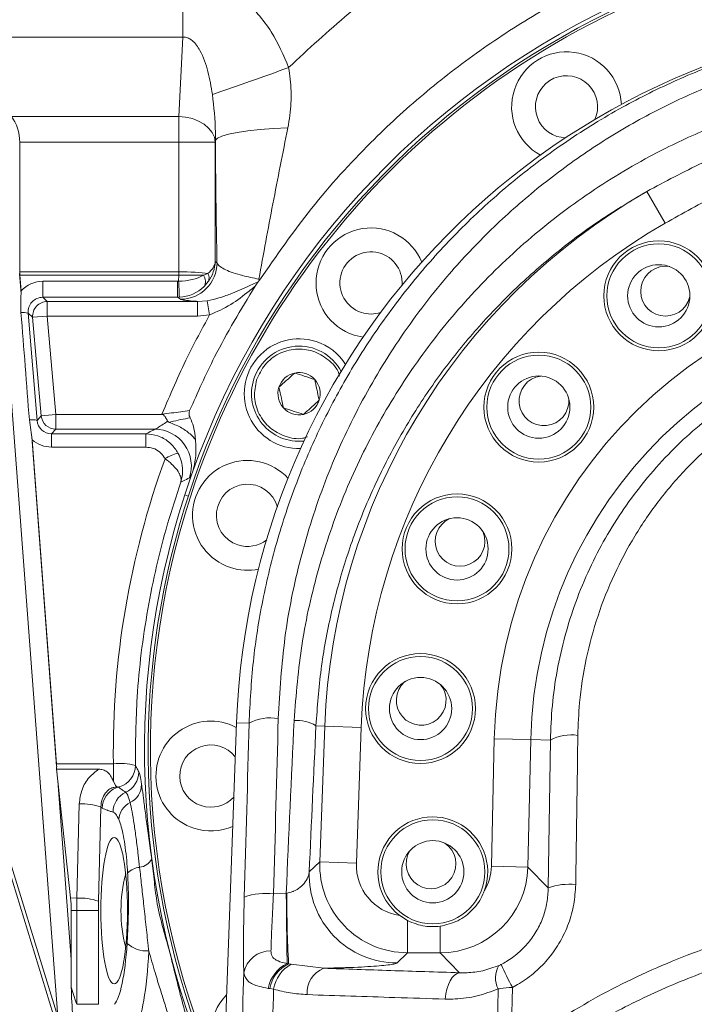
# Model space of a CAD drawing. Header units: millimetres. Extents: x 0 to 16820, y 0 to 11880.
# Tile 108 of 122: x 13570 to 13662, y 8200 to 8334. Entities that reach past the tile are written whole.
import ezdxf

# ---------------------------------------------------------------- set-up
doc = ezdxf.new("R2010")
doc.units = ezdxf.units.MM
doc.header["$LTSCALE"] = 20
doc.linetypes.add('PHANTOM', pattern=[12.7, 6.35, -1.27, 1.27, -1.27, 1.27, -1.27])

msp = doc.modelspace()

# ---------------------------------------------------------------- linework, layer by layer
at = {"color": 8, "linetype": 'Continuous', "lineweight": 0}
for p, q in [((13592.57, 8340.03), (13592.57, 8331.75)), ((13592.57, 8331.75), (13560.69, 8331.75)), ((13592, 8320.93), (13592.57, 8331.75)), ((13569.14, 8320.93), (13592, 8320.93)), ((13592, 8320.93), (13592, 8317.39)), ((13592, 8317.39), (13570.29, 8317.39)), ((13596.99, 8317.39), (13592, 8317.39)), ((13592, 8299.71), (13592, 8317.39)), ((13597.01, 8317.66), (13596.99, 8317.39)), ((13596.99, 8317.39), (13596.99, 8301.11)), ((13658.44, 8306.34), (13655.94, 8310.67)), ((13596.99, 8301.11), (13597.23, 8300.95)), ((13570.29, 8299.71), (13592, 8299.71)), ((13592, 8299.71), (13592, 8299.23)), ((13592, 8299.71), (13592, 8299.23)), ((13592, 8299.23), (13570.31, 8299.23)), ((13573.43, 8298.41), (13573.43, 8296.22)), ((13573.43, 8298.41), (13591.84, 8298.41)), ((13591.84, 8298.41), (13591.84, 8296.22)), ((13591.99, 8298.42), (13592, 8299.23)), ((13595.4, 8299.23), (13596, 8299.49)), ((13596.05, 8298.38), (13595.47, 8297.7)), ((13573.43, 8296.22), (13574.04, 8295.66)), ((13591.84, 8296.22), (13573.43, 8296.22)), ((13574.04, 8293.67), (13574.04, 8295.66)), ((13574.04, 8295.66), (13594.59, 8295.66)), ((13592.24, 8295.96), (13591.84, 8296.22)), ((13594.59, 8295.66), (13595.87, 8295.76)), ((13594.59, 8293.67), (13594.59, 8295.66)), ((13596.22, 8293.81), (13595.87, 8295.76)), ((13572.05, 8293.49), (13571.43, 8294.06)), ((13571.43, 8294.06), (13572.66, 8279.41)), ((13572.05, 8293.49), (13574.04, 8293.67)), ((13573.23, 8280.03), (13572.05, 8293.49)), ((13594.59, 8293.67), (13574.04, 8293.67)), ((13574.04, 8293.67), (13575.22, 8280.2)), ((13596.22, 8293.81), (13594.59, 8293.67)), ((13572.66, 8279.41), (13573.23, 8280.03)), ((13573.23, 8280.03), (13575.22, 8280.2)), ((13575.22, 8278.2), (13575.22, 8280.2)), ((13575.22, 8280.2), (13589.86, 8280.2)), ((13575.22, 8278.2), (13574.64, 8277.57)), ((13574.64, 8277.57), (13587.52, 8277.57)), ((13574.64, 8275.76), (13574.64, 8277.57)), ((13587.52, 8275.76), (13587.52, 8277.57)), ((13587.52, 8275.76), (13574.64, 8275.76)), ((13592.84, 8269.23), (13593.31, 8269.08)), ((13601.61, 8238.06), (13599.9, 8238.12)), ((13610.75, 8237.72), (13611.96, 8237.68)), ((13611.28, 8219.14), (13611.96, 8237.68)), ((13616.95, 8237.5), (13611.96, 8237.68)), ((13616.95, 8237.5), (13616.27, 8218.96)), ((13634.71, 8218.54), (13635.1, 8235.94)), ((13640.09, 8235.83), (13635.1, 8235.94)), ((13640.09, 8235.83), (13639.7, 8218.43)), ((13642.78, 8235.77), (13640.09, 8235.83)), ((13642.49, 8215.57), (13642.78, 8235.77)), ((13575.32, 8232.54), (13583.08, 8232.54)), ((13583.08, 8230.14), (13583.08, 8232.54)), ((13583.8, 8229.34), (13583.45, 8229.24)), ((13578.1, 8214.18), (13578.41, 8227.04)), ((13581.36, 8226.63), (13581.05, 8213.77)), ((13609.83, 8217.75), (13611.28, 8219.14)), ((13611.28, 8219.14), (13616.27, 8218.96)), ((13639.7, 8218.43), (13634.71, 8218.54)), ((13639.7, 8218.43), (13642.49, 8215.57)), ((13604.95, 8214.75), (13606.69, 8214.82)), ((13606.69, 8214.82), (13606.77, 8214.84)), ((13577.22, 8214.21), (13578.1, 8214.18)), ((13577.32, 8212.47), (13578.08, 8212.47)), ((13578.08, 8212.47), (13581.03, 8212.47)), ((13578.08, 8199.68), (13578.08, 8212.47)), ((13581.03, 8212.47), (13581.03, 8199.68)), ((13623.25, 8206.72), (13623.25, 8211.12)), ((13627.72, 8206.72), (13627.72, 8210.34)), ((13623.25, 8206.72), (13621.81, 8205.32)), ((13627.72, 8206.72), (13623.25, 8206.72)), ((13630.37, 8204), (13627.72, 8206.72)), ((13606.82, 8205.25), (13607.01, 8205.22)), ((13607.01, 8205.22), (13607.36, 8205.15)), ((13607.36, 8205.15), (13611.83, 8204.61)), ((13604.43, 8201.83), (13604.24, 8201.86)), ((13604.97, 8201.74), (13604.43, 8201.83)), ((13635.45, 8193.17), (13635.65, 8201.8)), ((13637.58, 8202), (13637.38, 8193.17)), ((13578.08, 8199.68), (13581.03, 8199.68))]:
    msp.add_line(p, q, dxfattribs=at)
at = {"color": 7, "linetype": 'Continuous', "lineweight": 0}
for p, q in [((13570.29, 8317.39), (13570.29, 8299.71)), ((13643.67, 8318.2), (13644.84, 8317.99)), ((13542.64, 8303.34), (13594.65, 8133.81)), ((13567.85, 8299.47), (13575.48, 8197.99)), ((13570.48, 8296.72), (13570.27, 8299.47)), ((13570.31, 8299.23), (13570.47, 8297.1)), ((13602.43, 8297.73), (13602.82, 8298.27)), ((13603.06, 8298.57), (13602.82, 8298.27)), ((13615.95, 8291.05), (13617.19, 8290.77)), ((13588.74, 8278.2), (13575.22, 8278.2)), ((13575.33, 8232.22), (13571.95, 8277.17)), ((13571.99, 8276.77), (13575.32, 8232.54)), ((13558.32, 8253.67), (13575.48, 8197.99)), ((13599.9, 8238.12), (13588.43, 7924.47)), ((13575.31, 8231.82), (13577.22, 8214.21)), ((13577.32, 8205.82), (13575.49, 8230.18)), ((13583.08, 8230.14), (13583.39, 8229.55)), ((13577.32, 8212.47), (13577.32, 8202.04)), ((13622.19, 8211.79), (13623.25, 8211.12))]:
    msp.add_line(p, q, dxfattribs=at)
at = {"color": 8, "linetype": 'Continuous', "lineweight": 0, "flags": 128}
for points in [[(13596.99, 8317.39), (13596.87, 8318.07), (13596.56, 8318.72), (13596.09, 8319.32), (13595.47, 8319.85), (13594.72, 8320.29), (13593.87, 8320.62), (13592.95, 8320.84), (13592, 8320.93)], [(13606.91, 8319.35), (13604.96, 8319.26), (13603.13, 8319.13), (13601.46, 8318.95), (13600, 8318.74), (13598.8, 8318.5), (13597.88, 8318.23), (13597.28, 8317.95), (13597.01, 8317.66)], [(13606.82, 8205.25), (13606.81, 8205.9), (13606.79, 8206.74), (13606.78, 8207.76), (13606.76, 8208.95), (13606.74, 8210.27), (13606.72, 8211.71), (13606.71, 8213.23), (13606.69, 8214.82)], [(13628.42, 8200.4), (13628.5, 8201.1), (13628.64, 8201.76), (13628.84, 8202.37), (13629.08, 8202.91), (13629.37, 8203.35), (13629.68, 8203.68), (13630.02, 8203.9), (13630.37, 8204)], [(13577.32, 8202.04), (13577.97, 8200), (13578.08, 8199.68)]]:
    msp.add_lwpolyline(points, dxfattribs=at)
at = {"color": 7, "linetype": 'Continuous', "lineweight": 0}
for centre, radius in [((13657.58, 8296.43), 7.5), ((13657.58, 8296.43), 4.25), ((13641.19, 8281.23), 7.5), ((13641.19, 8281.23), 4.25), ((13630.02, 8261.87), 7.5), ((13630.02, 8261.87), 4.25), ((13625.04, 8240.07), 7.5), ((13625.04, 8240.07), 4.25), ((13626.71, 8217.78), 4.25)]:
    msp.add_circle(centre, radius, dxfattribs=at)
at = {"color": 8, "linetype": 'Continuous', "lineweight": 0}
for centre in [(13657.58, 8296.43), (13641.19, 8281.23), (13630.02, 8261.87), (13625.04, 8240.07), (13626.71, 8217.78)]:
    msp.add_circle(centre, 7.1, dxfattribs=at)
at = {"color": 7, "linetype": 'Continuous', "lineweight": 30}
for centre, radius, start, end in [((13699.83, 7139.47), 2337.88, 300, 180), ((12604.83, 7139.47), 1242.88, 23.09425, 81.90575)]:
    msp.add_arc(centre, radius, start, end, dxfattribs=at)
at = {"color": 7, "linetype": 'PHANTOM', "lineweight": 30}
msp.add_arc((13699.83, 7139.47), 1536.4, 353.21587, 126.78413, dxfattribs=at)
at = {"color": 7, "linetype": 'Continuous', "lineweight": 0}
for centre, radius, start, end in [((13699.83, 8234.47), 112.5, 342, 162), ((13699.83, 8234.47), 112, 335.328, 204.672), ((13699.83, 8234.47), 111.7, 335.6347, 162), ((13699.83, 8234.47), 100, 2.0935, 177.9065), ((13644.98, 8322.24), 7.5, 2.3297, 241.6703), ((13644.98, 8322.24), 4.25, 335.8872, 252), ((13618.27, 8298.19), 7.5, 22.3297, 252), ((13618.27, 8298.19), 4.25, 355.8872, 252), ((13658.51, 8297.06), 3.4, 80.4416, 347.2727), ((13618.27, 8298.19), 4.25, 252, 288.1128), ((13608.45, 8283.06), 7.5, 72, 271.6703), ((13608.45, 8283.06), 7.5, 32.3297, 72), ((13608.45, 8283.06), 6.5, 27.8918, 162), ((13608.45, 8283.06), 6.5, 162, 276.1082), ((13608.45, 8283.06), 2.89, 102, 162), ((13608.45, 8283.06), 2.89, 42, 102), ((13608.45, 8283.06), 2.89, 342, 42), ((13641.9, 8282.1), 3.4, 97.5845, 4.4155), ((13608.45, 8283.06), 2.89, 162, 222), ((13608.45, 8283.06), 2.89, 282, 342), ((13608.45, 8283.06), 2.89, 222, 282), ((13601.4, 8266.45), 7.5, 42.3297, 252), ((13601.4, 8266.45), 4.25, 15.8872, 252), ((13699.83, 8234.47), 112.5, 162, 205.1726), ((13699.83, 8234.47), 111.7, 162, 204.3653), ((13630.43, 8262.91), 3.4, 114.7273, 21.5584), ((13601.4, 8266.45), 4.25, 252, 308.1128), ((13601.4, 8266.45), 7.5, 252, 281.6703), ((13625.13, 8241.19), 3.4, 131.8702, 38.7013), ((13596.39, 8230.85), 7.5, 62.3462, 252), ((13596.39, 8230.85), 4.25, 38.3185, 252), ((13596.39, 8230.85), 4.25, 252, 317.4946), ((13626.71, 8217.78), 7.5, 339.3731, 232.9418), ((13596.39, 8230.85), 7.5, 252, 293.4669), ((13626.47, 8218.87), 3.4, 149.013, 55.8441), ((13603.89, 8212.47), 19.77, 165.3295, 194.6705), ((13603.87, 8195.69), 7.5, 135.2627, 220.5504)]:
    msp.add_arc(centre, radius, start, end, dxfattribs=at)
at = {"color": 8, "linetype": 'Continuous', "lineweight": 0}
for centre, radius, start, end in [((13499.89, 8614.53), 306.27, 288.408, 290.4757), ((13699.83, 8234.47), 87.93, 119.9393, 177.9065), ((13699.83, 8234.47), 82.94, 119.9393, 177.9065), ((13592.23, 8300.96), 5.01, 270.1443, 359.8993), ((13465.39, 8291.51), 126.79, 2.1328, 3.1225), ((13594.23, 8298.41), 1.42, 330.131, 35.1243), ((13594.95, 8298.88), 1.21, 335.4797, 30.3071), ((13699.83, 8234.47), 64.74, 1.3082, 178.6918), ((13574.05, 8293.66), 2, 90.0912, 184.9088), ((13570.77, 8291.91), 2.25, 73.1087, 97.9145), ((13699.83, 8234.47), 59.75, 1.3082, 178.6918), ((13571.96, 8276.98), 2.53, 73.9835, 98.083), ((13575.22, 8280.21), 2, 185.0733, 269.9267), ((13588.72, 8273.2), 5.01, 340.9535, 89.7894), ((13593.67, 8268.46), 6.73, 105.2759, 121.5859), ((13604.56, 8232.57), 6.23, 80.3783, 118.2983), ((13608.22, 8233.69), 4.76, 57.821, 95.5258), ((13645.66, 8230.2), 6.27, 82.0813, 117.3022), ((13583.9, 8223.55), 9.02, 76.0149, 95.1779), ((13583.07, 8232.27), 3.01, 285.9553, 0.6284), ((13583.54, 8231.38), 3, 294.104, 1.0885), ((13584.16, 8229.74), 2.77, 295.6026, 359.3315), ((13584.58, 8226.42), 3.04, 111.7872, 179.3119), ((13586.06, 8225.9), 3.03, 115.2866, 179.5957), ((13581.86, 8229.09), 1.6, 5.5644, 16.9295), ((13578.78, 8218.97), 8.08, 71.3889, 92.6188), ((13586.8, 8224.63), 2.99, 118.8408, 174.6559), ((13581.75, 8226.85), 0.447, 210.3243, 242.4258), ((13586.44, 8220.46), 2.08, 276.118, 334.2821), ((13586.87, 8215.83), 2.56, 94.48, 135.8325), ((13621.85, 8217.35), 12.02, 178.0971, 269.8094), ((13603.81, 8206.56), 8.27, 82.0743, 110.1725), ((13777.44, 8214.26), 170.67, 179.8067, 183.0358), ((13645.31, 8208.06), 8.02, 83.3928, 110.5509), ((13648.05, 8212.47), 69.98, 178.5951, 180.0027), ((13578.47, 8206.11), 8.08, 71.3862, 92.6191), ((13634.14, 8212.47), 53.11, 178.5951, 180.0027), ((13587.62, 8210.92), 3.95, 227.482, 274.1323), ((13604.53, 8203.28), 3.7, 88.7807, 168.9401), ((13608.85, 8201.02), 4.69, 115.7452, 169.6752), ((13609.07, 8200.99), 4.71, 115.9057, 169.697), ((13609.62, 8201.02), 4.71, 118.7583, 171.1596), ((13613.1, 8201.31), 3.54, 111.0065, 184.9508), ((13638.47, 8203.29), 3.2, 148.0926, 207.9132), ((13685.3, 8227.23), 53.98, 204.1718, 207.8637)]:
    msp.add_arc(centre, radius, start, end, dxfattribs=at)
at = {"color": 7, "linetype": 'Continuous', "lineweight": 0}
for centre, major_axis, ratio, start_param, end_param in [((13566.38, 8317.39), (0, 5), 0.781286, 4.712389, 5.497787), ((13574.19, 8299.71), (0, 5), 0.781286, 1.570797, 1.666789), ((13566.6, 8327.58), (-22.45, 285.69), 0.004318, 4.542904, 4.594742), ((13572.99, 8232.25), (0, 3), 0.781286, 4.567599, 4.808382), ((15279.88, 8232.25), (1775.36, -0.41), 0.001674, 3.424927, 3.436275), ((13563.15, 8212.47), (0, 15.11), 0.938259, 4.712389, 4.827845)]:
    msp.add_ellipse(centre, major_axis=major_axis, ratio=ratio, start_param=start_param, end_param=end_param, dxfattribs=at)
at = {"color": 8, "linetype": 'Continuous', "lineweight": 0}
for centre, major_axis, ratio, start_param, end_param in [((13592, 8301.11), (5, 0.23), 0.577849, 5.611742, 6.204505), ((13592, 8301.11), (4.41, 2.44), 0.962741, 5.168857, 5.76162), ((13592, 8299.23), (5, -0.03), 0.096064, 0.645611, 1.571284), ((13591.48, 8195.37), (-0.53, -104.33), 0.095845, 3.141835, 3.142076), ((13573.43, 8294.42), (3.83, 1.16), 0.995826, 1.274523, 2.109152), ((13591.85, 8301.4), (2.84, 0.97), 0.994796, 4.380812, 4.431104), ((13592.01, 8301.11), (5, 0.21), 0.53743, 4.686664, 5.433263), ((13592, 8299.23), (5, 0), 0.000222, 0.82468, 1.571038), ((13591.48, 8195.37), (0.52, 103.86), 0.048143, 0.000242, 0.000484), ((13592.01, 8301.11), (4.42, 2.43), 0.959131, 4.244115, 4.990714), ((13573.43, 8294.23), (1.96, 0.44), 0.99222, 1.348697, 3.00543), ((13591.85, 8301.21), (4.52, 2.14), 0.99658, 4.268968, 4.31926), ((13574.66, 8279.59), (0.91, 1.8), 0.988272, 2.12456, 3.606973), ((13574.66, 8279.78), (1.72, 3.63), 0.994568, 2.857409, 3.580983), ((13699.83, 8234.16), (0, 116.76), 0.999987, 1.22088, 1.584734), ((13577.19, 8154.61), (15.25, 416), 0.052373, 4.85835, 4.916266), ((13581.18, 8154.47), (15.25, 420), 0.051875, 4.858314, 4.91623), ((13626.14, 8154.47), (15.28, 420), 0.052, 1.371415, 1.428495), ((13629.13, 8154.36), (15.29, 417), 0.052373, 1.371442, 1.42011), ((13623.27, 8218.72), (8.64, 8.33), 0.999522, 2.339346, 3.943839), ((13623.27, 8218.72), (-5.05, -4.87), 0.997161, 5.480939, 6.933325), ((13627.7, 8218.72), (-8.39, 8.59), 0.99955, 2.36895, 3.914236), ((13627.7, 8218.72), (4.91, -5.02), 0.997325, 0.261192, 0.772643), ((13582.8, 8212.47), (0, 13), 0.176327, 3.323359, 4.362485), ((13585.76, 8212.47), (0, 16), 0.143266, 3.323359, 4.362485)]:
    msp.add_ellipse(centre, major_axis=major_axis, ratio=ratio, start_param=start_param, end_param=end_param, dxfattribs=at)
at = {"color": 7, "linetype": 'Continuous', "lineweight": 0}
msp.add_ellipse((13583.19, 8212.47), major_axis=(0, 10), ratio=0.182584, dxfattribs=at)
at = {"color": 8, "linetype": 'Continuous', "lineweight": 0}
for points, knots in [([(13607.02, 8327.61), (13609.72, 8330.11), (13615.11, 8335.11), (13623.95, 8341.74), (13633.29, 8347.69), (13643.17, 8352.85), (13653.5, 8357.18), (13664.16, 8360.65), (13675.05, 8363.21), (13686.13, 8364.82), (13697.32, 8365.5), (13708.53, 8365.25), (13719.48, 8364.07), (13730.09, 8362.03), (13740.33, 8359.18), (13750.33, 8355.58), (13756.72, 8352.53), (13759.91, 8351.01)], [0, 0, 0, 0, 0.066783, 0.133681, 0.200463, 0.268109, 0.335995, 0.40388, 0.471524, 0.539231, 0.60718, 0.675129, 0.742836, 0.807024, 0.871417, 0.935811, 1, 1, 1, 1]), ([(13592.57, 8340.03), (13593.3, 8339.99), (13594.77, 8339.9), (13596.9, 8339.28), (13598.88, 8338.31), (13600.92, 8336.89), (13602.89, 8334.95), (13605.2, 8331.87), (13606.31, 8329.27), (13607.02, 8327.61)], [0, 0, 0, 0, 0.108612, 0.217269, 0.325363, 0.433552, 0.583403, 0.733477, 1, 1, 1, 1]), ([(13601.61, 8238.06), (13601.76, 8240.88), (13602.05, 8246.52), (13603.39, 8254.95), (13605.42, 8263.28), (13608.17, 8271.38), (13611.55, 8279.12), (13615.56, 8286.53), (13620.23, 8293.62), (13625.54, 8300.35), (13631.41, 8306.59), (13637.88, 8312.37), (13644.93, 8317.62), (13652.38, 8322.19), (13660.06, 8326.01), (13668, 8329.15), (13676.31, 8331.6), (13684.17, 8333.22), (13689.24, 8333.76), (13691.39, 8333.98)], [0, 0, 0, 0, 0.058726, 0.117454, 0.177929, 0.238405, 0.297055, 0.355706, 0.415987, 0.476266, 0.536335, 0.5964, 0.658342, 0.72028, 0.778185, 0.836086, 0.89601, 0.955931, 1, 1, 1, 1]), ([(13596.6, 8323.93), (13596.43, 8324.97), (13596.09, 8327.02), (13595.23, 8329.54), (13594.19, 8331.08), (13593.37, 8331.62), (13592.91, 8331.76), (13592.64, 8331.75), (13592.57, 8331.75)], [0, 0, 0, 0, 0.349004, 0.684387, 0.8662, 0.921813, 0.977984, 1, 1, 1, 1]), ([(13688.73, 8331.38), (13687.67, 8331.24), (13683.86, 8330.74), (13677.39, 8329.4), (13669.44, 8327.04), (13661.77, 8324.01), (13654.35, 8320.29), (13647.24, 8315.88), (13640.5, 8310.82), (13634.24, 8305.2), (13627.95, 8298.46), (13621.88, 8290.44), (13616.32, 8281.07), (13611.81, 8271.1), (13608.49, 8260.63), (13606.26, 8249.8), (13605.82, 8242.4), (13605.6, 8238.71)], [0, 0, 0, 0, 0.023067, 0.08282, 0.142843, 0.202889, 0.262675, 0.324835, 0.387241, 0.449667, 0.511855, 0.592994, 0.67438, 0.755521, 0.836936, 0.918602, 1, 1, 1, 1]), ([(13607.02, 8327.61), (13607.17, 8326.54), (13607.46, 8324.36), (13607.3, 8321.58), (13607.01, 8319.92), (13606.91, 8319.35)], [0, 0, 0, 0, 0.388955, 0.789048, 1, 1, 1, 1]), ([(13607.76, 8238.43), (13608.04, 8241.95), (13608.61, 8249), (13610.98, 8259.3), (13614.38, 8269.24), (13618.91, 8278.67), (13624.44, 8287.52), (13630.99, 8295.76), (13638.53, 8303.27), (13646.99, 8309.94), (13655.38, 8315.11), (13663.43, 8318.98), (13670.9, 8321.8), (13678.62, 8323.99), (13684.22, 8325.07), (13687.21, 8325.49), (13687.55, 8325.53)], [0, 0, 0, 0, 0.082364, 0.165002, 0.247384, 0.329519, 0.411902, 0.494038, 0.578139, 0.66251, 0.74658, 0.807878, 0.869433, 0.93097, 0.992243, 1, 1, 1, 1]), ([(13597.01, 8317.66), (13597.01, 8318.02), (13597.04, 8320.16), (13596.8, 8322.22), (13596.6, 8323.93)], [0, 0, 0, 0, 0.16982, 1, 1, 1, 1]), ([(13655.94, 8310.67), (13658.46, 8312.02), (13663.5, 8314.72), (13670.58, 8317.61), (13676.95, 8319.68), (13682.44, 8321.11), (13686.15, 8321.74), (13687.97, 8322.06)], [0, 0, 0, 0, 0.251099, 0.504065, 0.67088, 0.838409, 1, 1, 1, 1]), ([(13606.91, 8319.35), (13606.22, 8315.88), (13604.82, 8308.9), (13603.58, 8302.12), (13602.95, 8298.71)], [0, 0, 0, 0, 0.4973754, 1, 1, 1, 1]), ([(13597.23, 8300.95), (13597.21, 8302.2), (13597.15, 8305.54), (13597.07, 8311.1), (13597.03, 8315.47), (13597.01, 8317.66)], [0, 0, 0, 0, 0.229847, 0.613684, 1, 1, 1, 1]), ([(13688.66, 8318.3), (13686.05, 8317.72), (13680.8, 8316.56), (13673.16, 8313.75), (13665.67, 8310.37), (13660.85, 8307.68), (13658.44, 8306.34)], [0, 0, 0, 0, 0.245428, 0.493594, 0.746164, 1, 1, 1, 1]), ([(13655.94, 8310.67), (13653.87, 8309.44), (13649.73, 8306.98), (13643.9, 8302.66), (13638.39, 8297.9), (13633.24, 8292.62), (13628.53, 8286.93), (13624.25, 8280.77), (13620.48, 8274.21), (13617.28, 8267.34), (13614.7, 8260.28), (13612.72, 8252.99), (13611.32, 8245.46), (13610.94, 8240.3), (13610.75, 8237.72)], [0, 0, 0, 0, 0.079866, 0.159735, 0.241744, 0.323756, 0.407098, 0.490441, 0.576068, 0.661693, 0.74505, 0.828405, 0.914204, 1, 1, 1, 1]), ([(13597.23, 8300.95), (13597.24, 8300.92), (13597.31, 8300.74), (13597.62, 8300.42), (13598.61, 8299.85), (13600.3, 8299.24), (13602.19, 8298.86), (13602.95, 8298.71)], [0, 0, 0, 0, 0.0448208, 0.232892, 0.4209776, 0.7647062, 1, 1, 1, 1]), ([(13595.87, 8295.76), (13596.42, 8295.87), (13597.52, 8296.1), (13599.4, 8296.8), (13601.06, 8297.53), (13602.31, 8298.11), (13602.73, 8298.24), (13602.82, 8298.27)], [0, 0, 0, 0, 0.217145, 0.435271, 0.811652, 0.96212, 1, 1, 1, 1]), ([(13602.43, 8297.73), (13602.16, 8297.51), (13601.08, 8296.66), (13599.15, 8295.12), (13597.21, 8294.25), (13596.22, 8293.81)], [0, 0, 0, 0, 0.143868, 0.566207, 1, 1, 1, 1]), ([(13594.59, 8295.66), (13594.37, 8295.68), (13593.66, 8295.73), (13592.78, 8295.82), (13592.34, 8295.9), (13592.26, 8295.95), (13592.24, 8295.96)], [0, 0, 0, 0, 0.167371, 0.534173, 0.910942, 1, 1, 1, 1]), ([(13589.72, 8280.28), (13590.84, 8282.91), (13592.8, 8287.52), (13595.19, 8291.92), (13596.22, 8293.81)], [0, 0, 0, 0, 0.571231, 1, 1, 1, 1]), ([(13642.78, 8235.77), (13642.84, 8237.34), (13642.96, 8240.51), (13643.64, 8245.25), (13644.7, 8249.97), (13646.18, 8254.64), (13648.04, 8259.12), (13650.25, 8263.38), (13652.76, 8267.39), (13655.64, 8271.22), (13658.78, 8274.76), (13662.18, 8278), (13665.79, 8280.91), (13669.67, 8283.56), (13673.73, 8285.86), (13677.96, 8287.82), (13682.29, 8289.42), (13686.8, 8290.68), (13691.4, 8291.56), (13696.09, 8292.06), (13700.79, 8292.18), (13705.55, 8291.9), (13710.27, 8291.23), (13714.97, 8290.15), (13719.56, 8288.67), (13724.07, 8286.79), (13728.39, 8284.53), (13732.51, 8281.9), (13736.41, 8278.93), (13740.07, 8275.59), (13743.42, 8271.96), (13746.42, 8268.08), (13749.08, 8263.97), (13751.4, 8259.6), (13753.32, 8255.06), (13754.84, 8250.4), (13755.95, 8245.65), (13756.68, 8240.76), (13756.81, 8237.44), (13756.88, 8235.77)], [0, 0, 0, 0, 0.02673, 0.053792, 0.081041, 0.108873, 0.136907, 0.163333, 0.190207, 0.217082, 0.244422, 0.270191, 0.296392, 0.322592, 0.349244, 0.374766, 0.400729, 0.426692, 0.453115, 0.478993, 0.505344, 0.531695, 0.558534, 0.585133, 0.612236, 0.639339, 0.666961, 0.694135, 0.721509, 0.749509, 0.777723, 0.805007, 0.832485, 0.86057, 0.888862, 0.916153, 0.943633, 0.971712, 1, 1, 1, 1]), ([(13613.98, 8285.47), (13613.95, 8285.59), (13613.72, 8286.48), (13612.46, 8287.8), (13610.39, 8289.01), (13607.95, 8289.3), (13605.62, 8288.63), (13603.65, 8287.13), (13602.98, 8285.67), (13602.64, 8284.94)], [0, 0, 0, 0, 0.0254288, 0.1878574, 0.3502859, 0.5127144, 0.6751429, 0.8375715, 1, 1, 1, 1]), ([(13753.14, 8236.41), (13753.05, 8238.45), (13752.85, 8242.55), (13751.69, 8248.6), (13749.9, 8254.48), (13747.43, 8260.11), (13744.34, 8265.43), (13740.67, 8270.37), (13736.44, 8274.84), (13731.73, 8278.81), (13726.63, 8282.2), (13721.19, 8284.95), (13715.51, 8287.07), (13709.68, 8288.52), (13703.76, 8289.28), (13697.85, 8289.39), (13692, 8288.86), (13686.28, 8287.67), (13680.75, 8285.88), (13675.44, 8283.51), (13670.42, 8280.55), (13665.74, 8277.06), (13661.44, 8273.07), (13657.58, 8268.59), (13654.22, 8263.67), (13651.39, 8258.38), (13649.17, 8252.76), (13647.58, 8246.87), (13646.71, 8241.39), (13646.58, 8237.89), (13646.52, 8236.41)], [0, 0, 0, 0, 0.0370975, 0.0743125, 0.1114104, 0.1484807, 0.1856682, 0.2227353, 0.2596083, 0.2966016, 0.3334683, 0.369489, 0.4056296, 0.4416452, 0.4766331, 0.5117367, 0.5467244, 0.5812239, 0.6158337, 0.6503371, 0.6852186, 0.7202083, 0.7550949, 0.790944, 0.8269032, 0.8627559, 0.8995317, 0.9364219, 0.973198, 1, 1, 1, 1]), ([(13602.64, 8284.94), (13602.48, 8284.15), (13602.17, 8282.58), (13602.88, 8280.21), (13604.38, 8278.29), (13606.5, 8277.15), (13608.39, 8276.77), (13609.38, 8277.09), (13609.6, 8277.17)], [0, 0, 0, 0, 0.188876, 0.377752, 0.566628, 0.755505, 0.944381, 1, 1, 1, 1]), ([(13589.72, 8280.28), (13590.59, 8280.38), (13591.92, 8280.53), (13593.1, 8280.7), (13593.5, 8280.76)], [0, 0, 0, 0, 0.659076, 1, 1, 1, 1]), ([(13590.71, 8279.15), (13590.79, 8279.17), (13591.77, 8279.44), (13592.7, 8279.61), (13593.56, 8279.77)], [0, 0, 0, 0, 0.0781811, 1, 1, 1, 1]), ([(13587.52, 8277.57), (13587.65, 8277.64), (13588.06, 8277.85), (13588.47, 8278.06), (13588.74, 8278.2)], [0, 0, 0, 0, 0.327273, 1, 1, 1, 1]), ([(13588.74, 8278.2), (13588.8, 8278.23), (13588.88, 8278.25), (13589.14, 8278.4), (13589.55, 8278.66), (13590.08, 8279.02), (13590.41, 8279.25), (13590.49, 8279.3)], [0, 0, 0, 0, 0.212672, 0.253453, 0.544372, 0.887734, 1, 1, 1, 1]), ([(13591.9, 8274.95), (13591.84, 8275.05), (13591.51, 8275.64), (13590.67, 8276.56), (13589.19, 8277.41), (13588.08, 8277.52), (13587.52, 8277.57)], [0, 0, 0, 0, 0.066152, 0.376918, 0.688574, 1, 1, 1, 1]), ([(13590.15, 8274.19), (13590.11, 8274.25), (13589.91, 8274.6), (13589.41, 8275.16), (13588.52, 8275.67), (13587.85, 8275.73), (13587.52, 8275.76)], [0, 0, 0, 0, 0.066245, 0.377099, 0.688568, 1, 1, 1, 1]), ([(13590.15, 8274.19), (13590.17, 8274.17), (13590.5, 8273.93), (13590.88, 8273.61), (13591.46, 8273.04), (13591.84, 8272.59), (13592.17, 8272.02), (13592.34, 8271.52), (13592.33, 8271.16), (13592.29, 8270.99), (13592.29, 8270.99)], [0, 0, 0, 0, 0.017535, 0.24298, 0.291024, 0.52697, 0.631877, 0.809246, 0.997755, 1, 1, 1, 1]), ([(13592.29, 8270.99), (13592.29, 8271), (13592.3, 8271.01), (13592.31, 8271.04), (13592.33, 8271.12), (13592.38, 8271.29), (13592.49, 8271.76), (13592.57, 8272.66), (13592.41, 8273.8), (13592.08, 8274.6), (13591.91, 8274.93), (13591.9, 8274.95)], [0, 0, 0, 0, 0.003382, 0.01148, 0.026758, 0.062506, 0.147858, 0.387996, 0.731375, 0.984738, 1, 1, 1, 1]), ([(13593.46, 8271.56), (13593.18, 8271.43), (13592.79, 8271.24), (13592.41, 8271.05), (13592.29, 8270.99)], [0, 0, 0, 0, 0.69799, 1, 1, 1, 1]), ([(13593.89, 8272.33), (13593.84, 8272.21), (13593.63, 8271.77), (13593.53, 8271.65), (13593.46, 8271.56)], [0, 0, 0, 0, 0.275266, 1, 1, 1, 1]), ([(13592.29, 8270.99), (13591.67, 8269.1), (13589.81, 8263.41), (13587.6, 8253.63), (13586.18, 8242.56), (13586.11, 8235.42), (13586.08, 8232.31)], [0, 0, 0, 0, 0.151764, 0.455605, 0.76284, 1, 1, 1, 1]), ([(13646.52, 8236.41), (13646.49, 8233.78), (13646.4, 8227.01), (13646.29, 8220.2), (13646.23, 8216.03)], [0, 0, 0, 0, 0.387456, 1, 1, 1, 1]), ([(13586.08, 8232.31), (13586.19, 8232.1), (13586.34, 8231.81), (13586.49, 8231.53), (13586.54, 8231.44)], [0, 0, 0, 0, 0.705791, 1, 1, 1, 1]), ([(13578.41, 8227.04), (13578.5, 8227.7), (13578.66, 8229.03), (13579.66, 8230.69), (13580.62, 8231.44), (13581.05, 8231.78)], [0, 0, 0, 0, 0.354307, 0.708292, 1, 1, 1, 1]), ([(13586.54, 8231.44), (13586.6, 8231.29), (13586.72, 8230.97), (13586.85, 8230.2), (13586.92, 8229.73), (13586.93, 8229.71)], [0, 0, 0, 0, 0.484352, 0.982104, 1, 1, 1, 1]), ([(13586.93, 8229.71), (13586.94, 8229.6), (13587.03, 8229.06), (13587.19, 8227.84), (13587.45, 8225.82), (13587.76, 8223.41), (13588.06, 8221.25), (13588.26, 8219.92), (13588.32, 8219.55)], [0, 0, 0, 0, 0.0510754, 0.2634789, 0.4758999, 0.695798, 0.9156335, 1, 1, 1, 1]), ([(13583.45, 8229.24), (13583.4, 8229.25), (13583.3, 8229.26), (13583.09, 8229.28), (13582.9, 8229.24), (13582.7, 8229.16), (13582.38, 8228.95), (13581.92, 8228.46), (13581.47, 8227.66), (13581.4, 8226.97), (13581.36, 8226.63)], [0, 0, 0, 0, 0.110876, 0.19341, 0.243079, 0.272927, 0.358949, 0.511734, 0.755863, 1, 1, 1, 1]), ([(13583.8, 8229.34), (13583.95, 8229.23), (13584.13, 8229.09), (13584.4, 8228.89), (13584.57, 8228.77), (13584.72, 8228.68), (13584.76, 8228.64)], [0, 0, 0, 0, 0.472204, 0.548561, 0.853951, 1, 1, 1, 1]), ([(13584.76, 8228.64), (13584.77, 8228.64), (13584.86, 8228.56), (13585.06, 8228.26), (13585.25, 8227.61), (13585.35, 8227.25)], [0, 0, 0, 0, 0.044012, 0.466824, 1, 1, 1, 1]), ([(13585.35, 8227.25), (13585.45, 8226.85), (13585.63, 8226.04), (13585.91, 8224.36), (13586.19, 8222.37), (13586.44, 8220.35), (13586.6, 8218.95), (13586.67, 8218.38)], [0, 0, 0, 0, 0.209966, 0.425998, 0.635952, 0.85199, 1, 1, 1, 1]), ([(13583.03, 8225.92), (13582.96, 8225.95), (13582.74, 8226.01), (13582.48, 8226.1), (13582.05, 8226.25), (13581.78, 8226.36), (13581.54, 8226.46)], [0, 0, 0, 0, 0.143808, 0.444458, 0.51962, 1, 1, 1, 1]), ([(13583.82, 8224.91), (13583.68, 8225.19), (13583.43, 8225.72), (13583.15, 8225.86), (13583.03, 8225.92)], [0, 0, 0, 0, 0.533683, 1, 1, 1, 1]), ([(13585.03, 8217.61), (13584.99, 8218.19), (13584.9, 8219.42), (13584.71, 8221.13), (13584.46, 8222.68), (13584.16, 8223.99), (13583.94, 8224.6), (13583.82, 8224.91)], [0, 0, 0, 0, 0.179158, 0.380642, 0.588699, 0.791354, 1, 1, 1, 1]), ([(13584.95, 8208.01), (13585, 8208.88), (13585.1, 8210.65), (13585.15, 8213.21), (13585.12, 8215.57), (13585.06, 8216.93), (13585.03, 8217.61)], [0, 0, 0, 0, 0.280454, 0.569071, 0.781683, 1, 1, 1, 1]), ([(13586.67, 8218.38), (13586.75, 8217.59), (13586.93, 8215.98), (13587.22, 8213.34), (13587.52, 8210.55), (13587.76, 8208.4), (13587.88, 8207.23), (13587.91, 8206.98)], [0, 0, 0, 0, 0.214357, 0.434169, 0.679601, 0.931962, 1, 1, 1, 1]), ([(13606.77, 8214.84), (13607.04, 8214.9), (13607.36, 8214.98), (13607.99, 8215.25), (13608.66, 8215.66), (13609.36, 8216.4), (13609.73, 8217.12), (13609.81, 8217.58), (13609.83, 8217.75)], [0, 0, 0, 0, 0.147189, 0.170721, 0.37695, 0.608039, 0.859377, 1, 1, 1, 1]), ([(13636.05, 8205.12), (13636.29, 8205.25), (13637.12, 8205.7), (13638.42, 8206.65), (13639.83, 8208.09), (13640.98, 8209.76), (13641.83, 8211.6), (13642.37, 8213.56), (13642.45, 8214.9), (13642.49, 8215.57)], [0, 0, 0, 0, 0.063353, 0.217021, 0.37069, 0.527572, 0.684479, 0.842221, 1, 1, 1, 1]), ([(13646.23, 8216.03), (13646.17, 8215.13), (13646.05, 8213.32), (13645.32, 8210.7), (13644.18, 8208.22), (13642.64, 8205.98), (13640.75, 8204.06), (13639.01, 8202.77), (13637.9, 8202.17), (13637.58, 8202)], [0, 0, 0, 0, 0.157075, 0.314128, 0.471214, 0.628283, 0.782405, 0.936522, 1, 1, 1, 1]), ([(13600.9, 8203.99), (13600.88, 8204.57), (13600.86, 8205.76), (13600.85, 8207.92), (13600.87, 8210.33), (13600.91, 8212.5), (13600.95, 8213.86), (13600.96, 8214.33)], [0, 0, 0, 0, 0.2179292, 0.4422063, 0.6601255, 0.8843177, 1, 1, 1, 1]), ([(13604.95, 8214.75), (13604.88, 8213.43), (13604.77, 8211.44), (13604.67, 8209.14), (13604.62, 8207.86), (13604.61, 8207.2), (13604.61, 8206.98)], [0, 0, 0, 0, 0.4421596, 0.662423, 0.8891384, 1, 1, 1, 1]), ([(13638.51, 8194.04), (13641.83, 8196.23), (13648.49, 8200.62), (13659.31, 8205.74), (13668.83, 8209.08), (13678.59, 8211.57), (13688.57, 8213.2), (13700.53, 8213.79), (13712.43, 8213.06), (13724.09, 8210.98), (13735.4, 8207.65), (13745.33, 8203.48), (13753.92, 8198.91), (13758.74, 8195.67), (13761.15, 8194.04)], [0, 0, 0, 0, 0.091219, 0.182728, 0.273944, 0.322385, 0.413772, 0.505453, 0.596841, 0.686721, 0.776881, 0.866764, 0.933382, 1, 1, 1, 1]), ([(13759.44, 8191.63), (13759.44, 8191.63), (13757.15, 8193.25), (13752.4, 8196.32), (13744.94, 8200.32), (13737.17, 8203.7), (13729.09, 8206.45), (13720.72, 8208.55), (13712.18, 8209.94), (13703.56, 8210.61), (13694.88, 8210.56), (13686.14, 8209.77), (13677.51, 8208.24), (13669.1, 8206.01), (13660.93, 8203.08), (13652.93, 8199.44), (13646.02, 8195.55), (13641.87, 8192.79), (13640.22, 8191.63), (13640.22, 8191.63)], [0, 0, 0, 0, 0, 0.066403, 0.13325, 0.199572, 0.266339, 0.33451, 0.403165, 0.470554, 0.538412, 0.607747, 0.677593, 0.745061, 0.812999, 0.882416, 0.952345, 1, 1, 1, 1, 1]), ([(13590.63, 8198.04), (13590.45, 8198.62), (13590.14, 8199.65), (13589.47, 8201.75), (13588.74, 8204.1), (13588.2, 8205.97), (13587.91, 8206.98)], [0, 0, 0, 0, 0.281445, 0.50287, 0.731009, 1, 1, 1, 1]), ([(13604.61, 8206.98), (13604.63, 8206.72), (13604.68, 8206.21), (13605.32, 8205.65), (13606.12, 8205.39), (13606.68, 8205.27), (13606.82, 8205.25)], [0, 0, 0, 0, 0.2815546, 0.5646232, 0.8960696, 1, 1, 1, 1]), ([(13590.81, 8206.71), (13591.09, 8205.54), (13591.61, 8203.38), (13592.32, 8200.66), (13592.98, 8198.21), (13593.28, 8197.01), (13593.45, 8196.35)], [0, 0, 0, 0, 0.2676948, 0.4885646, 0.7161336, 1, 1, 1, 1]), ([(13621.81, 8205.32), (13621.71, 8205.28), (13621.52, 8205.18), (13620.64, 8205.05), (13619.45, 8204.93), (13617.89, 8204.82), (13616.07, 8204.73), (13614.04, 8204.66), (13612.56, 8204.63), (13611.83, 8204.61)], [0, 0, 0, 0, 0.1589308, 0.3037083, 0.4484796, 0.5904081, 0.7323249, 0.8661678, 1, 1, 1, 1]), ([(13611.83, 8204.61), (13614.85, 8204.5), (13620.9, 8204.29), (13627.21, 8204.1), (13630.37, 8204)], [0, 0, 0, 0, 0.499501, 1, 1, 1, 1]), ([(13630.37, 8204), (13630.71, 8203.99), (13631.76, 8203.98), (13633.57, 8204.19), (13635.03, 8204.72), (13635.76, 8204.98)], [0, 0, 0, 0, 0.189917, 0.589796, 1, 1, 1, 1]), ([(13635.76, 8204.98), (13635.83, 8205.01), (13635.92, 8205.06), (13636.02, 8205.11), (13636.05, 8205.12)], [0, 0, 0, 0, 0.679267, 1, 1, 1, 1]), ([(13599.22, 8154.71), (13599.29, 8156.74), (13599.65, 8166.54), (13600.23, 8183), (13600.69, 8197.36), (13600.9, 8203.99)], [0, 0, 0, 0, 0.123632, 0.5955651, 1, 1, 1, 1]), ([(13604.24, 8201.86), (13603.81, 8201.94), (13602.65, 8202.17), (13601.28, 8202.74), (13601.03, 8203.56), (13600.9, 8203.99)], [0, 0, 0, 0, 0.214731, 0.58922, 1, 1, 1, 1]), ([(13604.97, 8201.74), (13604.78, 8195.96), (13604.33, 8182.3), (13603.77, 8166.51), (13603.4, 8156.54), (13603.32, 8154.47), (13603.32, 8154.47)], [0, 0, 0, 0, 0.367712, 0.868848, 0.999999, 1, 1, 1, 1]), ([(13609.57, 8201), (13608.79, 8201.06), (13607.23, 8201.18), (13605.72, 8201.56), (13604.97, 8201.74)], [0, 0, 0, 0, 0.497615, 1, 1, 1, 1]), ([(13635.65, 8201.8), (13634.7, 8201.44), (13632.77, 8200.72), (13630.32, 8200.39), (13628.87, 8200.4), (13628.42, 8200.4)], [0, 0, 0, 0, 0.400243, 0.812741, 1, 1, 1, 1]), ([(13637.58, 8202), (13637.02, 8201.94), (13636.35, 8201.88), (13635.75, 8201.81), (13635.65, 8201.8)], [0, 0, 0, 0, 0.838735, 1, 1, 1, 1]), ([(13628.42, 8200.4), (13626.11, 8200.47), (13619.68, 8200.66), (13613.52, 8200.87), (13609.57, 8201)], [0, 0, 0, 0, 0.3594, 1, 1, 1, 1])]:
    msp.add_open_spline(points, degree=3, knots=knots, dxfattribs=at)
at = {"color": 7, "linetype": 'Continuous', "lineweight": 0}
for points, knots in [([(13760.68, 8333.77), (13757.05, 8335.86), (13749.78, 8340.04), (13738.11, 8344.77), (13726.95, 8348.04), (13716.46, 8349.99), (13706.78, 8350.98), (13697.04, 8351.16), (13687.32, 8350.53), (13677.68, 8349.06), (13668.17, 8346.78), (13658.88, 8343.72), (13649.9, 8339.89), (13641.28, 8335.31), (13633.08, 8330.01), (13625.35, 8324.05), (13617.58, 8316.92), (13609.95, 8308.53), (13605.36, 8301.89), (13603.06, 8298.57)], [0, 0, 0, 0, 0.070161, 0.1405324, 0.2106951, 0.2649551, 0.3194073, 0.3738596, 0.4281199, 0.482633, 0.5373416, 0.5920493, 0.6465615, 0.7009903, 0.7556155, 0.8102397, 0.8646671, 0.9323337, 1, 1, 1, 1]), ([(13602.95, 8298.71), (13602.96, 8298.7), (13602.99, 8298.66), (13603.03, 8298.61), (13603.06, 8298.57)], [0, 0, 0, 0, 0.088926, 1, 1, 1, 1]), ([(13570.46, 8294.14), (13570.46, 8294.63), (13570.44, 8295.62), (13570.46, 8296.61), (13570.47, 8297.1)], [0, 0, 0, 0, 0.499016, 1, 1, 1, 1]), ([(13602.43, 8297.73), (13600.51, 8294.56), (13597.2, 8289.07), (13594.6, 8283.22), (13593.5, 8280.76)], [0, 0, 0, 0, 0.579284, 1, 1, 1, 1]), ([(13607.85, 8285.88), (13607.46, 8285.53), (13606.75, 8284.89), (13606.03, 8284.25), (13605.7, 8283.95)], [0, 0, 0, 0, 0.534747, 1, 1, 1, 1]), ([(13610.59, 8284.99), (13610.1, 8285.15), (13609.18, 8285.45), (13608.27, 8285.74), (13607.85, 8285.88)], [0, 0, 0, 0, 0.534747, 1, 1, 1, 1]), ([(13611.19, 8282.16), (13611.08, 8282.67), (13610.88, 8283.61), (13610.68, 8284.55), (13610.59, 8284.99)], [0, 0, 0, 0, 0.534747, 1, 1, 1, 1]), ([(13605.7, 8283.95), (13605.81, 8283.44), (13606.01, 8282.5), (13606.21, 8281.56), (13606.3, 8281.12)], [0, 0, 0, 0, 0.534747, 1, 1, 1, 1]), ([(13609.05, 8280.23), (13609.43, 8280.58), (13610.15, 8281.22), (13610.86, 8281.87), (13611.19, 8282.16)], [0, 0, 0, 0, 0.534747, 1, 1, 1, 1]), ([(13593.56, 8279.77), (13593.52, 8279.86), (13593.43, 8280.05), (13593.39, 8280.38), (13593.45, 8280.62), (13593.5, 8280.74), (13593.5, 8280.76)], [0, 0, 0, 0, 0.271588, 0.615673, 0.959622, 1, 1, 1, 1]), ([(13606.3, 8281.12), (13606.79, 8280.97), (13607.71, 8280.67), (13608.62, 8280.37), (13609.05, 8280.23)], [0, 0, 0, 0, 0.534747, 1, 1, 1, 1]), ([(13571.99, 8276.77), (13571.93, 8277.22), (13571.79, 8278.12), (13571.67, 8279.03), (13571.61, 8279.48)], [0, 0, 0, 0, 0.500611, 1, 1, 1, 1]), ([(13589.86, 8280.2), (13589.82, 8280.23), (13589.77, 8280.25), (13589.72, 8280.27), (13589.72, 8280.28)], [0, 0, 0, 0, 0.892394, 1, 1, 1, 1]), ([(13589.86, 8280.2), (13589.92, 8280.16), (13590.14, 8279.99), (13590.31, 8279.63), (13590.45, 8279.39), (13590.49, 8279.3)], [0, 0, 0, 0, 0.205649, 0.715049, 1, 1, 1, 1]), ([(13593.56, 8279.77), (13593.73, 8279.39), (13594.07, 8278.59), (13594.22, 8277.57), (13594.28, 8276.97), (13594.3, 8276.81)], [0, 0, 0, 0, 0.411484, 0.841746, 1, 1, 1, 1]), ([(13590.49, 8279.3), (13590.51, 8279.28), (13590.55, 8279.22), (13590.64, 8279.18), (13590.69, 8279.16), (13590.71, 8279.15)], [0, 0, 0, 0, 0.351325, 0.802403, 1, 1, 1, 1]), ([(13590.71, 8279.15), (13591.23, 8278.94), (13592.27, 8278.52), (13593.52, 8277.66), (13594.06, 8277.07), (13594.3, 8276.81)], [0, 0, 0, 0, 0.362803, 0.72559, 1, 1, 1, 1]), ([(13594.3, 8276.81), (13594.35, 8276.06), (13594.44, 8274.55), (13594.08, 8273.08), (13593.89, 8272.33)], [0, 0, 0, 0, 0.494019, 1, 1, 1, 1]), ([(13581.05, 8231.78), (13581.26, 8231.77), (13581.68, 8231.74), (13582.22, 8231.46), (13582.66, 8230.98), (13582.91, 8230.51), (13583.04, 8230.23), (13583.08, 8230.14)], [0, 0, 0, 0, 0.207618, 0.417485, 0.595259, 0.875126, 1, 1, 1, 1]), ([(13583.39, 8229.55), (13583.45, 8229.47), (13583.53, 8229.37), (13583.65, 8229.34), (13583.7, 8229.33), (13583.74, 8229.34), (13583.77, 8229.34), (13583.8, 8229.35), (13583.82, 8229.36), (13583.86, 8229.37), (13583.88, 8229.38), (13583.89, 8229.38), (13583.9, 8229.38)], [0, 0, 0, 0, 0.5751728, 0.7362751, 0.8169796, 0.8474671, 0.8782237, 0.8973685, 0.916561, 0.9414399, 0.98588, 1, 1, 1, 1]), ([(13583.9, 8229.38), (13583.87, 8229.37), (13583.84, 8229.36), (13583.81, 8229.34), (13583.8, 8229.34)], [0, 0, 0, 0, 0.935083, 1, 1, 1, 1]), ([(13588.35, 8219.36), (13588.46, 8218.36), (13588.67, 8216.38), (13589.04, 8213.24), (13589.86, 8210.04), (13590.49, 8207.82), (13590.81, 8206.71)], [0, 0, 0, 0, 0.232452, 0.464834, 0.731985, 1, 1, 1, 1]), ([(13627.72, 8210.34), (13628.55, 8210.54), (13630.2, 8210.93), (13632.25, 8212.53), (13633.31, 8214.07), (13633.67, 8214.99), (13633.73, 8215.13)], [0, 0, 0, 0, 0.315525, 0.62918, 0.942438, 1, 1, 1, 1]), ([(13623.25, 8211.12), (13624.05, 8210.79), (13625.48, 8210.2), (13627.03, 8210.3), (13627.72, 8210.34)], [0, 0, 0, 0, 0.552768, 1, 1, 1, 1]), ([(13756.07, 8186.9), (13753.75, 8188.45), (13749.12, 8191.54), (13740.92, 8195.82), (13731.54, 8199.64), (13720.95, 8202.61), (13710.1, 8204.4), (13699.11, 8204.92), (13688.14, 8204.22), (13677.31, 8202.31), (13666.77, 8199.17), (13656.66, 8194.87), (13648.99, 8190.59), (13644.78, 8187.72), (13643.59, 8186.9)], [0, 0, 0, 0, 0.069765, 0.139531, 0.231055, 0.322872, 0.414396, 0.505895, 0.597686, 0.689185, 0.780628, 0.872363, 0.963807, 1, 1, 1, 1]), ([(13577.32, 8202.04), (13577.37, 8200.7), (13577.46, 8198.39), (13577.87, 8195.14), (13578.24, 8193.27), (13578.43, 8192.33)], [0, 0, 0, 0, 0.405077, 0.701241, 1, 1, 1, 1])]:
    msp.add_open_spline(points, degree=3, knots=knots, dxfattribs=at)

doc.saveas('drawing.dxf')
